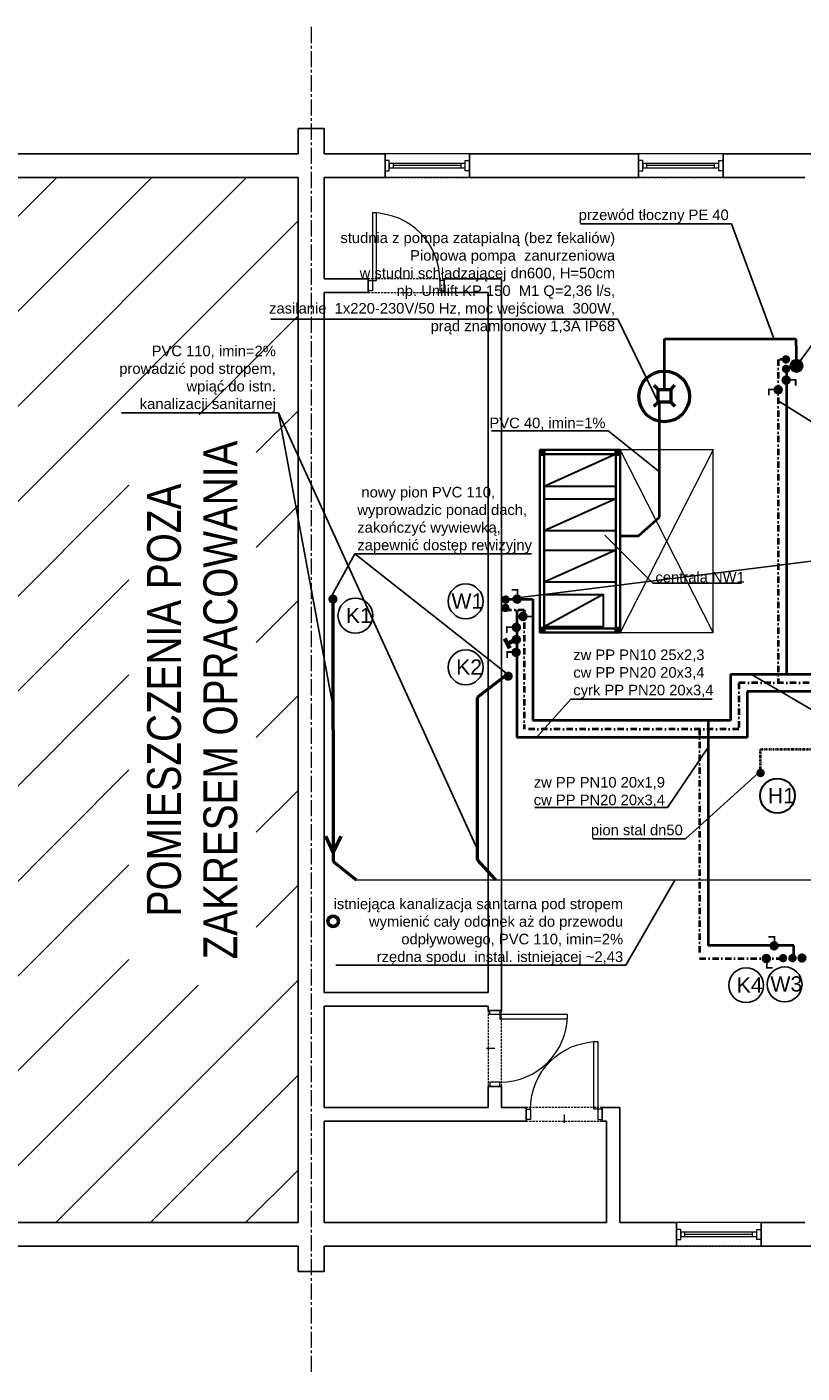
# Model space of a CAD drawing. Header units: millimetres. Extents: x -291747 to 77132, y 46721 to 203932.
# Tile 99 of 110: x 67110 to 68027, y 100539 to 102131. Entities that reach past the tile are written whole.
import ezdxf
from ezdxf.lldxf.tags import DXFTag

# ---------------------------------------------------------------- set-up
doc = ezdxf.new("R2010")
doc.units = ezdxf.units.MM
doc.header["$MEASUREMENT"] = 0
for name, pattern in [('DASHDOT', [1, 0.5, -0.25, 0, -0.25]), ('DIVIDE', [1.25, 0.5, -0.25, 0, -0.25, 0, -0.25]), ('xreff_LSN_szatnie_PW_rzuty_14$0$CENTER2', [28.575, 19.05, -3.175, 3.175, -3.175]), ('xreff_LSN_szatnie_PW_rzuty_14$0$DASHED', [19.05, 12.7, -6.35])]:
    doc.linetypes.add(name, pattern=pattern)
doc.layers.get('0').update_dxf_attribs({"lineweight": 9})
for name, color, linetype, lineweight in [('FL-p.poż. opisy', 5, 'Continuous', 30), ('FL-xref', 250, 'Continuous', 9), ('FL_Ciepła_woda-do odbiorników', 1, 'DASHDOT', 40), ('FL_cyrk nowa', 6, 'CYRK', 40), ('FL_ks_nad posadzka', 12, 'Continuous', 50), ('FL_ks_pod stropem', 190, 'Continuous', 50), ('FL_opisy_kanaliza', 1, 'Continuous', 25), ('FL_opisy_woda', 7, 'Continuous', 25), ('FL_ppoż', 4, 'DIVIDE', 40), ('FL_Skropliny', 13, 'SKR_LINE', 40), ('FL_Zimna_woda-do odbiorników', 5, 'SOLID', 40), ('Kanalizacja', 24, 'Continuous', 35), ('WM_REWIZJE', 30, 'Continuous', 13), ('WM_urządzenia', 7, 'Continuous', 30), ('xreff_LSN_szatnie_PW_rzuty_14$0$A drzwi płytowe', 252, 'Continuous', 9), ('xreff_LSN_szatnie_PW_rzuty_14$0$A hatch', 8, 'Continuous', 5), ('xreff_LSN_szatnie_PW_rzuty_14$0$A widok wyżej', 252, 'xreff_LSN_szatnie_PW_rzuty_14$0$DASHED', 9), ('xreff_LSN_szatnie_PW_rzuty_14$0$A-Glaz', 8, 'Continuous', 9), ('xreff_LSN_szatnie_PW_rzuty_14$0$A-Wall', 252, 'Continuous', 9), ('xreff_LSN_szatnie_PW_rzuty_14$0$S-Grid-Iden', 8, 'xreff_LSN_szatnie_PW_rzuty_14$0$CENTER2', 9)]:
    doc.layers.add(name, color=color, linetype=linetype, lineweight=lineweight)
doc.styles.add('$RECOVER_150828101252-21', font='txt')
doc.styles.get("Standard").update_dxf_attribs({"font": 'arial.ttf'})
doc.styles.add('xreff_LSN_szatnie_PW_rzuty_14$0$STYL ASA', font='ARIALN.TTF')
doc.linetypes.add('CYRK', pattern='A,15,-4.6,["S",$RECOVER_150828101252-21,S=2.5,R=90,X=-0.8,Y=-1.3],-1', length=20.6)
doc.linetypes.add('SKR_LINE', pattern='A,12.7,-5.08,["SKR",Standard,S=2.54,R=0,X=-2.54,Y=-1.27],-6.35', length=24.13)
tags = doc.linetypes.add('SOLID', pattern=[10, 10, 0]).pattern_tags.tags
tags[6:7] = [DXFTag(74, 4), DXFTag(75, 0), DXFTag(340, '0'), DXFTag(46, 0.0), DXFTag(50, 0.0), DXFTag(44, 0.0), DXFTag(45, 0.0)]
tags[4:5] = [DXFTag(74, 4), DXFTag(75, 0), DXFTag(340, '0'), DXFTag(46, 0.0), DXFTag(50, 0.0), DXFTag(44, 0.0), DXFTag(45, 0.0)]
doc.dimstyles.get("Standard").update_dxf_attribs({"dimtxt": 0.18, "dimasz": 0.18, "dimexe": 0.18, "dimexo": 0.0625, "dimgap": 0.09, "dimtad": 0, "dimtih": 1, "dimtoh": 1, "dimdec": 4, "dimzin": 0, "dimdsep": 46, "dimtxsty": 'Standard', "dimcen": 0.09, "dimadec": 0, "dimazin": 0, "dimtfac": 1, "dimtdec": 4, "dimtofl": 0, "dimtmove": 0, "dimatfit": 3, "dimfxl": 1, "dimtolj": 1, "dimtzin": 0, "dimarcsym": 0})

# ---------------------------------------------------------------- blocks, each defined once
blk = doc.blocks.new('xreff_LSN_szatnie_PW_rzuty_14$0$środek')
blk.add_line((0, 0), (0, -10))
blk = doc.blocks.new('xreff_LSN_szatnie_PW_rzuty_14')
at = {"layer": 'xreff_LSN_szatnie_PW_rzuty_14$0$A hatch'}
h = blk.add_hatch(dxfattribs=at)
h.set_pattern_fill('ANSI31', color=256, scale=25)
h.set_pattern_definition([(45, (0, 10000), (-56.1266, 56.1266), [])])
h.paths.add_polyline_path([(65352.7, 101953.2), (67430.7, 101953.2), (67430.7, 100717.2), (65352.7, 100717.2)])
h.paths.add_polyline_path([(67381.1, 101017.9), (67381.1, 101651.6), (67230.5, 101651.6), (67230.5, 101017.9)], flags=16)
at = {"layer": 'xreff_LSN_szatnie_PW_rzuty_14$0$A drzwi płytowe', "linetype": 'Continuous', "lineweight": 9}
for points in [[(67518.7, 101831.2), (67523.7, 101831.2), (67523.7, 101911.2), (67518.7, 101911.2)], [(67669.7, 100963.2), (67669.7, 100958.2), (67749.7, 100958.2), (67749.7, 100963.2)], [(67785.7, 100851.2), (67780.7, 100851.2), (67780.7, 100931.2), (67785.7, 100931.2)]]:
    blk.add_lwpolyline(points, close=True, dxfattribs=at)
at = {"layer": 'xreff_LSN_szatnie_PW_rzuty_14$0$A drzwi płytowe', "linetype": 'Continuous', "lineweight": 9, "ltscale": 0.2}
for points in [[(67518.7, 101819.2), (67513.7, 101819.2), (67513.7, 101831.2), (67518.7, 101831.2)], [(67598.7, 101819.2), (67603.7, 101819.2), (67603.7, 101831.2), (67598.7, 101831.2)], [(67657.7, 100963.2), (67657.7, 100968.2), (67669.7, 100968.2), (67669.7, 100963.2)], [(67657.7, 100883.2), (67657.7, 100878.2), (67669.7, 100878.2), (67669.7, 100883.2)], [(67705.7, 100839.2), (67700.7, 100839.2), (67700.7, 100851.2), (67705.7, 100851.2)], [(67785.7, 100839.2), (67790.7, 100839.2), (67790.7, 100851.2), (67785.7, 100851.2)]]:
    blk.add_lwpolyline(points, close=True, dxfattribs=at)
for centre, start, end in [((67518.7, 101831.2), 0, 90), ((67669.7, 100963.2), 270, 0)]:
    blk.add_arc(centre, 80, start, end, dxfattribs=at)
at = {"layer": 'xreff_LSN_szatnie_PW_rzuty_14$0$A drzwi płytowe', "linetype": 'Continuous', "lineweight": 9, "ltscale": 0.2, "extrusion": (0, 0, -1)}
blk.add_arc((-67785.7, 100851.2), 80, 0, 90, dxfattribs=at)
at = {"layer": 'xreff_LSN_szatnie_PW_rzuty_14$0$A widok wyżej', "linetype": 'xreff_LSN_szatnie_PW_rzuty_14$0$DASHED', "lineweight": 9, "ltscale": 0.2}
for p, q in [((67633.7, 101981.2), (67533.7, 101981.2)), ((67933.7, 101981.2), (67833.7, 101981.2)), ((67533.7, 101953.2), (67633.7, 101953.2)), ((67833.7, 101953.2), (67933.7, 101953.2)), ((67603.7, 101833.2), (67513.7, 101833.2)), ((67513.7, 101817.2), (67603.7, 101817.2)), ((67655.7, 100968.2), (67655.7, 100878.2)), ((67671.7, 100878.2), (67671.7, 100968.2)), ((67790.7, 100853.2), (67700.7, 100853.2)), ((67700.7, 100837.2), (67790.7, 100837.2)), ((67978.7, 100717.2), (67878.7, 100717.2)), ((67878.7, 100689.2), (67978.7, 100689.2))]:
    blk.add_line(p, q, dxfattribs=at)
at = {"layer": 'xreff_LSN_szatnie_PW_rzuty_14$0$A-Glaz', "linetype": 'Continuous', "lineweight": 9}
for p, q in [((67633.7, 101981.2), (67533.7, 101981.2)), ((67543.7, 101964.7), (67543.7, 101969.7)), ((67623.7, 101964.7), (67623.7, 101969.7)), ((67933.7, 101981.2), (67833.7, 101981.2)), ((67843.7, 101964.7), (67843.7, 101969.7)), ((67923.7, 101964.7), (67923.7, 101969.7)), ((67633.7, 101953.2), (67533.7, 101953.2)), ((67623.7, 101967.2), (67543.7, 101967.2)), ((67933.7, 101953.2), (67833.7, 101953.2)), ((67923.7, 101967.2), (67843.7, 101967.2)), ((67978.7, 100717.2), (67878.7, 100717.2)), ((67888.7, 100700.7), (67888.7, 100705.7)), ((67968.7, 100703.2), (67888.7, 100703.2)), ((67968.7, 100700.7), (67968.7, 100705.7)), ((67978.7, 100689.2), (67878.7, 100689.2))]:
    blk.add_line(p, q, dxfattribs=at)
for points in [[(67538.7, 101973.2), (67533.7, 101973.2), (67533.7, 101961.2), (67538.7, 101961.2)], [(67628.7, 101964.7), (67628.7, 101969.7), (67538.7, 101969.7), (67538.7, 101964.7)], [(67628.7, 101973.2), (67633.7, 101973.2), (67633.7, 101961.2), (67628.7, 101961.2)], [(67838.7, 101973.2), (67833.7, 101973.2), (67833.7, 101961.2), (67838.7, 101961.2)], [(67928.7, 101964.7), (67928.7, 101969.7), (67838.7, 101969.7), (67838.7, 101964.7)], [(67928.7, 101973.2), (67933.7, 101973.2), (67933.7, 101961.2), (67928.7, 101961.2)], [(67883.7, 100709.2), (67878.7, 100709.2), (67878.7, 100697.2), (67883.7, 100697.2)], [(67973.7, 100700.7), (67973.7, 100705.7), (67883.7, 100705.7), (67883.7, 100700.7)], [(67973.7, 100709.2), (67978.7, 100709.2), (67978.7, 100697.2), (67973.7, 100697.2)]]:
    blk.add_lwpolyline(points, close=True, dxfattribs=at)
at = {"layer": 'xreff_LSN_szatnie_PW_rzuty_14$0$A-Wall', "linetype": 'Continuous', "lineweight": 25}
for p, q in [((67461.7, 102011.2), (67430.7, 102011.2)), ((67430.7, 102011.2), (67430.7, 101981.2)), ((67461.7, 101981.2), (67461.7, 102011.2)), ((67430.7, 101981.2), (65352.7, 101981.2)), ((67533.7, 101981.2), (67461.7, 101981.2)), ((67533.7, 101953.2), (67533.7, 101981.2)), ((67833.7, 101981.2), (67633.7, 101981.2)), ((67633.7, 101981.2), (67633.7, 101953.2)), ((67833.7, 101953.2), (67833.7, 101981.2)), ((67933.7, 101981.2), (68139.7, 101981.2)), ((67933.7, 101981.2), (67933.7, 101953.2)), ((65352.7, 101953.2), (67430.7, 101953.2)), ((67430.7, 100717.2), (67430.7, 101953.2)), ((67461.7, 101953.2), (67533.7, 101953.2)), ((67461.7, 101833.2), (67461.7, 101953.2)), ((67633.7, 101953.2), (67833.7, 101953.2)), ((67933.7, 101953.2), (68030.7, 101953.2)), ((67513.7, 101833.2), (67461.7, 101833.2)), ((67513.7, 101817.2), (67513.7, 101833.2)), ((67671.7, 101833.2), (67603.7, 101833.2)), ((67603.7, 101833.2), (67603.7, 101817.2)), ((67671.7, 100968.2), (67671.7, 101833.2)), ((67461.7, 100989.2), (67461.7, 101817.2)), ((67461.7, 101817.2), (67513.7, 101817.2)), ((67603.7, 101817.2), (67655.7, 101817.2)), ((67655.7, 101817.2), (67655.7, 100989.2)), ((67655.7, 100989.2), (67461.7, 100989.2)), ((67461.7, 100853.2), (67461.7, 100973.2)), ((67461.7, 100973.2), (67655.7, 100973.2)), ((67655.7, 100973.2), (67655.7, 100968.2)), ((67655.7, 100968.2), (67671.7, 100968.2)), ((67671.7, 100878.2), (67655.7, 100878.2)), ((67655.7, 100878.2), (67655.7, 100853.2)), ((67671.7, 100853.2), (67671.7, 100878.2)), ((67655.7, 100853.2), (67461.7, 100853.2)), ((67700.7, 100853.2), (67671.7, 100853.2)), ((67700.7, 100837.2), (67700.7, 100853.2)), ((67790.7, 100853.2), (67790.7, 100837.2)), ((67811.7, 100853.2), (67790.7, 100853.2)), ((67811.7, 100717.2), (67811.7, 100853.2)), ((67461.7, 100717.2), (67461.7, 100837.2)), ((67461.7, 100837.2), (67700.7, 100837.2)), ((67790.7, 100837.2), (67795.7, 100837.2)), ((67795.7, 100837.2), (67795.7, 100717.2)), ((67430.7, 100717.2), (65352.7, 100717.2)), ((67795.7, 100717.2), (67461.7, 100717.2)), ((67878.7, 100717.2), (67811.7, 100717.2)), ((67878.7, 100689.2), (67878.7, 100717.2)), ((67978.7, 100717.2), (67978.7, 100689.2)), ((68030.7, 100717.2), (67978.7, 100717.2)), ((65352.7, 100689.2), (67430.7, 100689.2)), ((67430.7, 100689.2), (67430.7, 100659.2)), ((67461.7, 100689.2), (67878.7, 100689.2)), ((67461.7, 100659.2), (67461.7, 100689.2)), ((67978.7, 100689.2), (68179.2, 100689.2)), ((67430.7, 100659.2), (67461.7, 100659.2))]:
    blk.add_line(p, q, dxfattribs=at)
at = {"layer": 'xreff_LSN_szatnie_PW_rzuty_14$0$S-Grid-Iden'}
blk.add_lwpolyline([(67446.2, 102131.2), (67446.2, 100539.2)], dxfattribs=at)
at = {"layer": 'xreff_LSN_szatnie_PW_rzuty_14$0$A drzwi płytowe', "linetype": 'Continuous', "lineweight": 9, "ltscale": 0.2}
blk.add_blockref('xreff_LSN_szatnie_PW_rzuty_14$0$środek', (67558.7, 101825.2), dxfattribs=at)
at = {"layer": 'xreff_LSN_szatnie_PW_rzuty_14$0$A drzwi płytowe', "linetype": 'Continuous', "lineweight": 9, "ltscale": 0.2, "rotation": 270}
blk.add_blockref('xreff_LSN_szatnie_PW_rzuty_14$0$środek', (67663.7, 100923.2), dxfattribs=at)
at = {"layer": 'xreff_LSN_szatnie_PW_rzuty_14$0$A drzwi płytowe', "linetype": 'Continuous', "lineweight": 9, "ltscale": 0.2, "extrusion": (0, 0, -1), "zscale": -1}
blk.add_blockref('xreff_LSN_szatnie_PW_rzuty_14$0$środek', (-67745.7, 100845.2), dxfattribs=at)
at = {"layer": 'xreff_LSN_szatnie_PW_rzuty_14$0$A hatch', "insert": (67305.7, 101335.2), "char_height": 40, "attachment_point": 5, "rotation": 90, "style": 'xreff_LSN_szatnie_PW_rzuty_14$0$STYL ASA', "bg_fill": 2}
blk.add_mtext_dynamic_manual_height_columns('\\pxqc;POMIESZCZENIA POZA ZAKRESEM OPRACOWANIA', width=633.954, gutter_width=1, heights=[0], dxfattribs=at)
blk = doc.blocks.new('pion ks')
at = {"layer": 'Kanalizacja'}
for radius in [70, 55]:
    blk.add_circle((44913, -92263), radius, dxfattribs=at)
blk = doc.blocks.new('A$C69789441')
at = {"layer": 'Kanalizacja'}
for p in [(-39323, 102395), (-44807, 95826)]:
    blk.add_blockref('pion ks', p, dxfattribs=at)
blk = doc.blocks.new('wpust')
for p, q in [((5462.5, 499.5), (5467.5, 494.5)), ((5482.5, 494.5), (5487.5, 499.5)), ((5462.5, 474.5), (5467.5, 479.5)), ((5482.5, 479.5), (5487.5, 474.5))]:
    blk.add_line(p, q)
blk.add_lwpolyline([(5467.5, 494.5), (5482.5, 494.5), (5482.5, 479.5), (5467.5, 479.5)], close=True)
blk = doc.blocks.new('A$C6981EFC3')
for points in [[(-856, 437), (-806, 437), (-806, 387), (-856, 387)], [(-856, 387), (-806, 387), (-806, 367), (-856, 367)], [(-806, 437), (-786, 437), (-786, 387), (-806, 387)], [(1234, 437), (1254, 437), (1254, 387), (1234, 387)], [(1254, 437), (1304, 437), (1304, 387), (1254, 387)], [(1254, 387), (1304, 387), (1304, 367), (1254, 367)], [(-856, -443), (-806, -443), (-806, -463), (-856, -463)], [(-856, -463), (-806, -463), (-806, -513), (-856, -513)], [(-806, -463), (-786, -463), (-786, -513), (-806, -513)], [(1234, -463), (1254, -463), (1254, -513), (1234, -513)], [(1254, -443), (1304, -443), (1304, -463), (1254, -463)], [(1254, -463), (1304, -463), (1304, -513), (1254, -513)]]:
    blk.add_hatch(color=0).paths.add_polyline_path(points, flags=0)
at = {"color": 0, "lineweight": 35}
for points in [[(-856, 437), (1304, 437), (1304, -513), (-856, -513)], [(-806, 387), (1254, 387), (1254, -463), (-806, -463)]]:
    blk.add_lwpolyline(points, close=True, dxfattribs=at)
blk = doc.blocks.new('nw1')
at = {"layer": 'WM_urządzenia'}
for p, q in [((-33484, 109230), (-33104, 110080)), ((-32956, 109230), (-32576, 110080)), ((-32351, 109230), (-31971, 110080)), ((-31824, 109380), (-31444, 110080))]:
    blk.add_line(p, q, dxfattribs=at)
for points in [[(-33484, 110080), (-33484, 109230), (-33104, 109230), (-33104, 110080)], [(-32956, 110080), (-32956, 109230), (-32576, 109230), (-32576, 110080)], [(-32351, 110080), (-32351, 109230), (-31971, 109230), (-31971, 110080)], [(-31444, 109380), (-31444, 110080), (-31824, 110080), (-31824, 109380)]]:
    blk.add_lwpolyline(points, close=True, dxfattribs=at)
blk.add_blockref('A$C6981EFC3', (-32678, 109693), dxfattribs=at)
blk = doc.blocks.new('A$C69848C96')
at = {"layer": 'WM_REWIZJE'}
for p, q in [((4603, 7257), (3503, 9417)), ((4603, 9417), (3503, 7257))]:
    blk.add_line(p, q, dxfattribs=at)
blk.add_lwpolyline([(4603, 9417), (3503, 9417), (3503, 7257), (4603, 7257)], close=True, dxfattribs=at)
at = {"layer": 'WM_urządzenia', "xscale": -1, "rotation": 89.99999999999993}
blk.add_blockref('nw1', (112683, -24117), dxfattribs=at)

msp = doc.modelspace()

# ---------------------------------------------------------------- block references
at = {"layer": 'FL-xref'}
msp.add_blockref('xreff_LSN_szatnie_PW_rzuty_14', (0, 0), dxfattribs=at)

# ---------------------------------------------------------------- next in the draw order: hatches: boundary and pattern name
at = {"layer": 'FL_Ciepła_woda-do odbiorników', "ltscale": 15}
for points in [[(68008.6, 101743, 1), (68007.9, 101733, 1)], [(67999, 101696.4, -1), (67999, 101707.7, -1)], [(67681.1, 101443.7, 1), (67671.1, 101444.4, 1)], [(67691.4, 101434, -1), (67702.6, 101434, -1)], [(67979.4, 101029.5, -1), (67990.6, 101029.5, -1)], [(67999.8, 101030.3, 1), (68009.7, 101029.5, 1)]]:
    msp.add_hatch(color=256, dxfattribs=at).paths.add_polyline_path(points)
at = {"layer": 'FL_cyrk nowa', "ltscale": 3}
for points in [[(67689.1, 101415.4, 1), (67689.1, 101426.7, 1)], [(67689.1, 101401, 1), (67689.1, 101412.3, 1)], [(67688.8, 101385.9, 1), (67688.8, 101397.1, 1)]]:
    msp.add_hatch(color=256, dxfattribs=at).paths.add_polyline_path(points)
at = {"layer": 'FL_ks_nad posadzka'}
for points in [[(68020.8, 101736.3, 1), (68020.8, 101725.3, 1)], [(67466.5, 101454.5, 1), (67477.5, 101454.5, 1)], [(67679.4, 101368.9, 1), (67679.4, 101357.9, 1)], [(68027.2, 101035.6, 1), (68027.2, 101024.6, 1)]]:
    msp.add_hatch(color=256, dxfattribs=at).paths.add_polyline_path(points)
at = {"layer": 'FL_ppoż'}
msp.add_hatch(color=256, dxfattribs=at).paths.add_polyline_path([(67977.8, 101243.9, 1), (67978.5, 101253.9, 1)])
at = {"layer": 'FL_Zimna_woda-do odbiorników'}
for points in [[(68008.7, 101731.8, 1), (68007.9, 101721.9, 1)], [(68008.5, 101707.9, 1), (68008.5, 101719.1, 1)], [(67681.4, 101453.6, 1), (67671.5, 101454.4, 1)], [(67684.4, 101454.5, -1), (67695.6, 101454.5, -1)], [(67994.2, 101050.1, -1), (67994.2, 101038.9, -1)], [(68010.9, 101030.3, 1), (68020.9, 101029.6, 1)]]:
    msp.add_hatch(color=256, dxfattribs=at).paths.add_polyline_path(points)

# ---------------------------------------------------------------- next in the draw order: linework, layer by layer
at = {"layer": 'FL-p.poż. opisy'}
msp.add_circle((67998.1, 101221.9), 20.6, dxfattribs=at)
at = {"layer": 'FL_Ciepła_woda-do odbiorników', "ltscale": 15}
for p, q in [((67998.9, 101738.1), (67998.9, 101355.4)), ((68008.6, 101738.1), (67998.9, 101738.1)), ((67676, 101442), (67698.5, 101442)), ((67698.5, 101442), (67698.5, 101300.8)), ((68805.6, 101355.4), (67952.4, 101355.4)), ((67952.4, 101355.4), (67952.4, 101300.8)), ((67952.4, 101300.8), (67698.5, 101300.8)), ((67906, 101300.8), (67906, 101029.5)), ((67906, 101029.5), (68007.5, 101029.5))]:
    msp.add_line(p, q, dxfattribs=at)
at = {"layer": 'FL_Ciepła_woda-do odbiorników', "ltscale": 15, "const_width": 2}
for points in [[(67999, 101702.6), (67987.9, 101702.6), (67987.9, 101695.4)], [(67696.9, 101434), (67708.1, 101434), (67708.1, 101441.1)], [(67985.5, 101029.5), (67985.5, 101018.4), (67992.6, 101018.4)]]:
    msp.add_lwpolyline(points, dxfattribs=at)
at = {"layer": 'FL_cyrk nowa', "ltscale": 3}
for p, q in [((67689.5, 101442), (67689.5, 101290.8)), ((68815.6, 101345.4), (67962.4, 101345.4)), ((67962.4, 101345.4), (67962.4, 101290.8)), ((67962.4, 101290.8), (67689.5, 101290.8))]:
    msp.add_line(p, q, dxfattribs=at)
for points, const_width in [([(67689.1, 101421.5), (67678, 101421.5), (67678, 101414.4)], 2), ([(67675.3, 101407.9), (67681.3, 101396.3)], 5), ([(67689.6, 101407.5), (67678.8, 101401.8)], 5), ([(67689.5, 101392), (67678.4, 101392), (67678.4, 101384.9)], 2)]:
    msp.add_lwpolyline(points, dxfattribs=dict(at, const_width=const_width))
at = {"layer": 'FL_ks_nad posadzka'}
msp.add_circle((67864.1, 101694.2), 30, dxfattribs=at)
at = {"layer": 'FL_ks_pod stropem'}
for p, q in [((67472, 101456.2), (67472.2, 101144.2)), ((67678.6, 101365.6), (67642.8, 101338.3)), ((67642.8, 101338.3), (67642.8, 101146.2)), ((67463.1, 101174.3), (67472.2, 101154.5)), ((67472.2, 101154.5), (67481.7, 101174)), ((67472.2, 101144.2), (67499.7, 101122.7)), ((67642.8, 101146.2), (67664.5, 101122.7))]:
    msp.add_line(p, q, dxfattribs=at)
at = {"layer": 'FL_ks_pod stropem', "lineweight": 15}
msp.add_line((67499.7, 101122.7), (68081, 101122.7), dxfattribs=at)
at = {"layer": 'FL_opisy_kanaliza'}
for centre in [(67498.6, 101434.9), (67629.1, 101373.9), (67961.1, 100997.9)]:
    msp.add_circle(centre, 20.6, dxfattribs=at)
at = {"layer": 'FL_opisy_woda'}
for p, q in [((67407.6, 101674.9), (67472.1, 101328.9)), ((67497.8, 101507.9), (67678.6, 101365.6))]:
    msp.add_line(p, q, dxfattribs=at)
for centre in [(67629.1, 101451.9), (68006.6, 100998.9)]:
    msp.add_circle(centre, 20.6, dxfattribs=at)
at = {"layer": 'FL_ppoż'}
for p, q in [((67978, 101249.3), (67978, 101277)), ((67978, 101277), (68080.5, 101277))]:
    msp.add_line(p, q, dxfattribs=at)
at = {"layer": 'FL_Skropliny'}
for p, q in [((67864.3, 101702.6), (67864.3, 101762.5)), ((67864.3, 101762.5), (68020, 101762.5)), ((68020, 101762.5), (68020.7, 101730.4)), ((67858.5, 101551.5), (67858.5, 101688)), ((67833.5, 101529.5), (67858.5, 101551.5)), ((67812, 101529.5), (67833.5, 101529.5))]:
    msp.add_line(p, q, dxfattribs=at)
at = {"layer": 'FL_Zimna_woda-do odbiorników'}
for p, q in [((68008.9, 101726), (68008.9, 101365.4)), ((67678, 101454.5), (67708.5, 101454.5)), ((67708.5, 101454.5), (67708.5, 101310.8)), ((68795.6, 101365.4), (67942.4, 101365.4)), ((67942.4, 101365.4), (67942.4, 101310.8)), ((67942.4, 101310.8), (67708.5, 101310.8)), ((67916, 101310.8), (67916, 101045)), ((68017.5, 101045), (67916, 101045)), ((68017.5, 101033), (68017.5, 101045))]:
    msp.add_line(p, q, dxfattribs=at)
at = {"layer": 'FL_Zimna_woda-do odbiorników', "const_width": 2}
for points in [[(68008.5, 101714), (68019.7, 101714), (68019.7, 101706.9)], [(67690.5, 101454.5), (67690.5, 101465.6), (67683.4, 101465.6)], [(67994.6, 101044.1), (67994.6, 101055.3), (67987.5, 101055.3)]]:
    msp.add_lwpolyline(points, dxfattribs=at)

# ---------------------------------------------------------------- next in the draw order: block references
at = {"layer": 'FL_ks_nad posadzka'}
msp.add_blockref('wpust', (62389.3, 101208.1), dxfattribs=at)
at = {"layer": 'FL_ppoż', "xscale": 0.1, "yscale": 0.1, "zscale": 0.1}
for name, p in [('A$C69789441', (67461.7, 100717.2)), ('A$C69848C96', (67461.7, 100689.2))]:
    msp.add_blockref(name, p, dxfattribs=at)

# ---------------------------------------------------------------- next in the draw order: texts
at = {"insert": (67886.1, 101171.5), "char_height": 12.5, "attachment_point": 9}
msp.add_mtext('pion stal dn50', dxfattribs=at)
at = {"layer": 'FL-p.poż. opisy', "insert": (67986.8, 101213.2), "char_height": 18, "attachment_point": 7}
msp.add_mtext('H1', dxfattribs=at)
at = {"layer": 'FL_opisy_kanaliza', "char_height": 18, "attachment_point": 7}
for s, insert in [('K1', (67487.3, 101426.2)), ('K2', (67617.8, 101365.2)), ('K4', (67949.8, 100989.2))]:
    msp.add_mtext(s, dxfattribs=dict(at, insert=insert))
at = {"layer": 'FL_opisy_woda'}
for s, insert, char_height, attachment_point in [('przewód tłoczny PE 40', (67940.5, 101899), 12.5, 9), ('studnia z pompa zatapialną (bez fekaliów)\\PPionowa pompa  zanurzeniowa \\Pw studni schładzającej dn600, H=50cm \\Pnp. Unilift KP 150  M1 Q=2,36 l/s,  \\Pzasilanie  1x220-230V/50 Hz, moc wejściowa  300W, \\Pprąd znamionowy 1,3A IP68', (67806, 101767.6), 12.5, 9), ('PVC 110, imin=2%\\Pprowadzić pod stropem, \\Pwpiąć do istn. \\Pkanalizacji sanitarnej \\P', (67404.5, 101675.5), 12.5, 9), ('PVC 40, imin=1%\\P', (67794.6, 101654.3), 12.5, 9), (' nowy pion PVC 110, \\Pwyprowadzic ponad dach, \\Pzakończyć wywiewką,\\Pzapewnić dostęp rewizyjny ', (67500.9, 101508.5), 12.5, 7), ('centrala NW1', (67853.7, 101474), 12.5, 7), ('W1', (67612.3, 101443.2), 18, 7), ('\\Pzw PP PN10 25x2,3\\Pcw PP PN20 20x3,4\\Pcyrk PP PN20 20x3,4', (67756.5, 101337), 12.5, 7), ('\\Pzw PP PN10 20x1,9\\Pcw PP PN20 20x3,4', (67865, 101208.5), 12.5, 9), ('istniejąca kanalizacja sanitarna pod stropem\\Pwymienić cały odcinek aż do przewodu \\Podpływowego, PVC 110, imin=2%\\Przędna spodu  instal. istniejącej ~2,43', (67815.5, 101021.6), 12.5, 9), ('W3', (67989.8, 100990.2), 18, 7)]:
    msp.add_mtext(s, dxfattribs=dict(at, insert=insert, char_height=char_height, attachment_point=attachment_point))

# ---------------------------------------------------------------- next in the draw order: leaders
at = {"annotation_type": 0, "has_hookline": 1, "hookline_direction": 1, "text_width": 106.6}
msp.add_leader([(67975.8, 101249.1), (67889.3, 101170.9), (67886.8, 101170.9)], dimstyle='Standard', override={"dimtxt": 2.5, "dimasz": 2.5, "dimexe": 1.25, "dimexo": 0.625, "dimgap": 0.625, "dimtad": 1, "dimtih": 0, "dimtoh": 0, "dimdec": 2, "dimzin": 8, "dimdsep": 44, "dimcen": 2.5, "dimtdec": 2, "dimtofl": 1, "dimldrblk": 'None', "dimtolj": 0, "dimtzin": 8}, dxfattribs=at)
at = {"layer": 'FL_opisy_woda', "annotation_type": 0, "has_hookline": 1}
for points, hookline_direction, text_width in [([(67994, 101762.8), (67943.6, 101898.4), (67941.1, 101898.4)], 1, 175.5), ([(68020.7, 101730.4), (68069.1, 101796.1), (68071.6, 101796.1)], 0, 545.3), ([(67856.8, 101687.6), (67809.1, 101785.6), (67806.6, 101785.6)], 1, 407.3), ([(67998.9, 101689), (68072.4, 101642.9), (68074.9, 101642.9)], 0, 154.1), ([(67642.8, 101159.4), (67407.6, 101674.9), (67405.1, 101674.9)], 1, 182.5), ([(67858.5, 101605), (67797.7, 101653.7), (67795.2, 101653.7)], 1, 134.8), ([(67793.8, 101530.1), (67850.6, 101473.4), (67853.1, 101473.4)], 0, 101.8), ([(67468.1, 101453.6), (67497.8, 101507.9), (67500.3, 101507.9)], 0, 206.1), ([(67678, 101454.5), (68069.9, 101503.4)], 0, 545.4), ([(67967.5, 101365.4), (68106.3, 101283.9), (68108.8, 101283.9)], 0, 164.3), ([(67713, 101290.8), (67753.4, 101336.4), (67755.9, 101336.4)], 0, 164.3), ([(67916.5, 101280), (67868.1, 101207.9), (67865.6, 101207.9)], 1, 154.1), ([(67876.5, 101122.2), (67818.6, 101021.5), (67816.1, 101021.5)], 1, 340)]:
    msp.add_leader(points, dimstyle='Standard', override={"dimtxt": 2.5, "dimasz": 2.5, "dimexe": 1.25, "dimexo": 0.625, "dimgap": 0.625, "dimtad": 1, "dimtih": 0, "dimtoh": 0, "dimdec": 2, "dimzin": 8, "dimdsep": 44, "dimcen": 2.5, "dimtdec": 2, "dimtofl": 1, "dimldrblk": 'None', "dimtolj": 0, "dimtzin": 8}, dxfattribs=dict(at, hookline_direction=hookline_direction, text_width=text_width))

doc.saveas('drawing.dxf')
